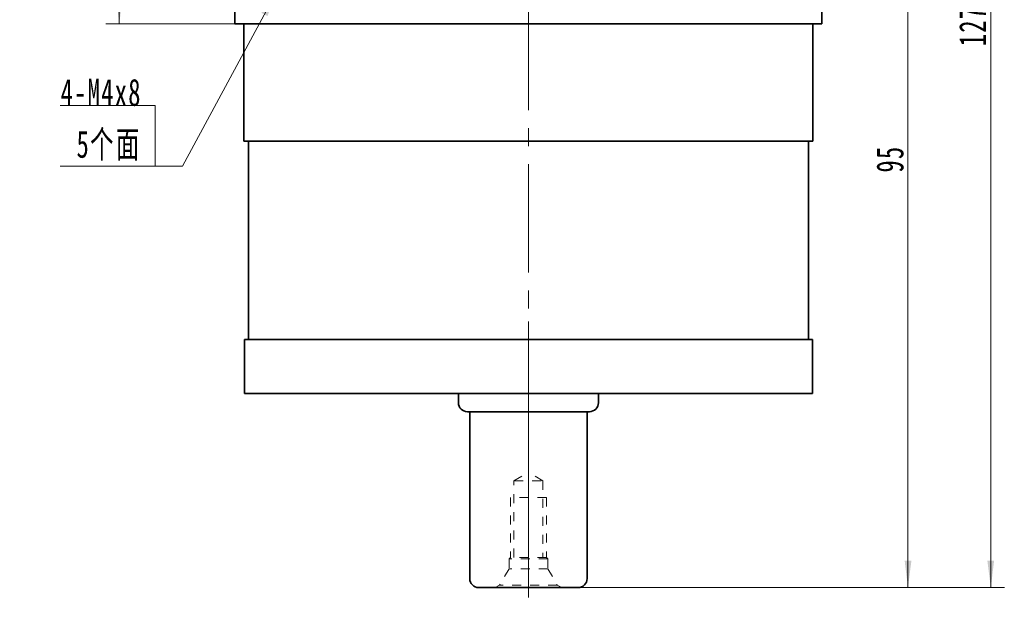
# Model space of a CAD drawing. Header units: millimetres. Extents: x 16 to 405, y 34 to 308.
# Tile 4 of 6: x 219 to 328, y 149 to 213. Entities that reach past the tile are written whole.
import ezdxf

# ---------------------------------------------------------------- set-up
doc = ezdxf.new("R2010")
doc.units = ezdxf.units.MM
doc.linetypes.add('点画线', pattern=[18, 12, -2, 2, -2])
doc.linetypes.add('虚线', pattern=[2, 1, -1])
doc.layers.get('0').update_dxf_attribs({"lineweight": 35})
for name, color, linetype, lineweight in [('中心线层', 1, '点画线', 18), ('尺寸线层', 3, 'Continuous', 18), ('粗实线层', 7, 'Continuous', 35), ('虚线层_1', 6, '虚线', 18)]:
    doc.layers.add(name, color=color, linetype=linetype, lineweight=lineweight)
doc.styles.add('标准', font='txt', dxfattribs={"width": 0.667})
doc.dimstyles.new('a4-1-1', dxfattribs={"dimtxt": 3, "dimasz": 3, "dimexe": 1.5, "dimexo": 0, "dimgap": 0.5, "dimtad": 1, "dimdec": 3, "dimdsep": 46, "dimtxsty": '标准', "dimblk": '_CAXARROW', "dimcen": 0, "dimdle": 4, "dimazin": 2, "dimtfac": 0.707107, "dimtdec": 3, "dimtix": 1, "dimtmove": 2, "dimatfit": 3, "dimfxl": 0, "dimfrac": 2, "dimtolj": 1, "dimtzin": 0, "dimarcsym": 0})

# ---------------------------------------------------------------- blocks, each defined once
blk = doc.blocks.new('*X10')
at = {"layer": '尺寸线层', "linetype": 'Continuous'}
for points in [[(230.05, 277.67), (229.68, 274.67), (230.43, 274.67)], [(230.05, 212.67), (229.68, 215.67), (230.43, 215.67)]]:
    blk.add_hatch(color=0, dxfattribs=at).paths.add_polyline_path(points, flags=0)
at = {"layer": '尺寸线层', "color": 0, "linetype": 'Continuous'}
for p, q in [((242.86, 277.67), (228.55, 277.67)), ((230.05, 212.67), (230.05, 277.67)), ((242.86, 212.67), (228.55, 212.67))]:
    blk.add_line(p, q, dxfattribs=at)
at = {"layer": '尺寸线层', "color": 0, "insert": (228.07, 245.17), "char_height": 3, "width": 6, "attachment_point": 5, "rotation": 90, "line_spacing_factor": 1.15057, "style": '标准'}
blk.add_mtext('\\T1.1;65', dxfattribs=at)
blk = doc.blocks.new('_CAXARROW')
blk.add_hatch(color=0).paths.add_polyline_path([(0, 0), (-1, 0.125), (-1, -0.125)], flags=0)
blk = doc.blocks.new('*X12')
at = {"layer": '尺寸线层', "linetype": 'Continuous'}
blk.add_hatch(color=0, dxfattribs=at).paths.add_polyline_path([(13.51, 19.45), (12.42, 16.63), (11.76, 16.99)], flags=0)
at = {"layer": '尺寸线层', "color": 0, "linetype": 'Continuous'}
blk.add_line((13.51, 19.45), (3, 0), dxfattribs=at)
at = {"layer": '尺寸线层', "color": 0}
for p, q in [((0, 6.73), (-10.53, 6.73)), ((0, 0), (0, 6.73)), ((0, 0), (-10.53, 0)), ((3, 0), (0, 0))]:
    blk.add_line(p, q, dxfattribs=at)
at = {"layer": '尺寸线层', "color": 0, "insert": (-1.5, 0.6), "char_height": 3, "width": 17.068, "attachment_point": 9, "line_spacing_factor": 1.15057, "style": '标准'}
blk.add_mtext('\\T1.1;4-M4x8\\P5个面', dxfattribs=at)
blk = doc.blocks.new('2432g_7')
at = {"layer": '中心线层', "linetype": '点画线', "lineweight": 18}
blk.add_line((13.97, 0), (-1.08, 0), dxfattribs=at)
at = {"layer": '虚线层_1', "linetype": '虚线', "lineweight": 18}
for p, q in [((0, -3.7), (0, 3.7)), ((0, 3.7), (0.29, 3.19)), ((2.1, 2.15), (0.29, 3.19)), ((0.29, -3.19), (0.29, 3.19)), ((3.2, 2.15), (2.1, 2.15)), ((2.1, -2.15), (2.1, 2.15)), ((3.35, 2), (3.2, 2.15)), ((3.2, -2.15), (3.2, 2.15)), ((10, 2), (3.35, 2)), ((3.35, -2), (3.35, 2)), ((3.35, 1.6), (11.85, 1.6)), ((10, -2), (10, 2)), ((11.85, 1.6), (11.85, -1.6)), ((11.85, 1.6), (12.77, 0)), ((11.85, -1.6), (12.77, 0)), ((2.1, -2.15), (0.29, -3.19)), ((3.2, -2.15), (2.1, -2.15)), ((3.35, -2), (3.2, -2.15)), ((11.85, -1.6), (3.35, -1.6)), ((10, -2), (3.35, -2)), ((0, -3.7), (0.29, -3.19))]:
    blk.add_line(p, q, dxfattribs=at)
blk = doc.blocks.new('*X49')
at = {"layer": '尺寸线层', "linetype": 'Continuous'}
for points in [[(317.39, 245.17), (317.77, 242.17), (317.02, 242.17)], [(317.39, 150.17), (317.77, 153.17), (317.02, 153.17)]]:
    blk.add_hatch(color=0, dxfattribs=at).paths.add_polyline_path(points, flags=0)
at = {"layer": '尺寸线层', "color": 0, "linetype": 'Continuous'}
for p, q in [((310.86, 245.17), (318.89, 245.17)), ((317.39, 245.17), (317.39, 150.17)), ((280.86, 150.17), (318.89, 150.17))]:
    blk.add_line(p, q, dxfattribs=at)
at = {"layer": '尺寸线层', "color": 0, "insert": (315.41, 197.67), "char_height": 3, "width": 6, "attachment_point": 5, "rotation": 90, "line_spacing_factor": 1.15057, "style": '标准'}
blk.add_mtext('\\T1.1;95', dxfattribs=at)
blk = doc.blocks.new('*X50')
at = {"layer": '尺寸线层', "linetype": 'Continuous'}
for points in [[(326.56, 277.67), (326.93, 274.67), (326.18, 274.67)], [(326.56, 150.17), (326.93, 153.17), (326.18, 153.17)]]:
    blk.add_hatch(color=0, dxfattribs=at).paths.add_polyline_path(points, flags=0)
at = {"layer": '尺寸线层', "color": 0, "linetype": 'Continuous'}
for p, q in [((307.86, 277.67), (328.06, 277.67)), ((326.56, 277.67), (326.56, 150.17)), ((280.86, 150.17), (328.06, 150.17))]:
    blk.add_line(p, q, dxfattribs=at)
at = {"layer": '尺寸线层', "color": 0, "insert": (324.57, 213.92), "char_height": 3, "width": 13.8707, "attachment_point": 5, "rotation": 90, "line_spacing_factor": 1.15057, "style": '标准'}
blk.add_mtext('\\T1.1;127.5', dxfattribs=at)

msp = doc.modelspace()

# ---------------------------------------------------------------- linework, layer by layer
at = {"layer": '中心线层'}
for p, q in [((275.359, 149.0979), (275.359, 280.4452)), ((275.359, 163.6729), (275.359, 181.6729))]:
    msp.add_line(p, q, dxfattribs=at)
at = {"layer": '粗实线层'}
for p, q in [((242.859, 212.6729), (242.859, 277.6729)), ((307.859, 212.6729), (307.859, 277.6729)), ((242.859, 212.6729), (307.859, 212.6729)), ((243.859, 212.6729), (243.859, 199.6729)), ((306.859, 199.6729), (306.859, 212.6729)), ((306.859, 212.6729), (306.859, 199.6729)), ((243.859, 199.6729), (306.859, 199.6729)), ((244.359, 177.6729), (244.359, 199.6729)), ((306.359, 177.6729), (306.359, 199.6729)), ((306.359, 177.6729), (306.359, 199.6729)), ((243.909, 171.6729), (243.909, 177.6729)), ((243.909, 177.6729), (306.809, 177.6729)), ((306.809, 177.6729), (306.809, 171.6729)), ((306.809, 171.6729), (306.809, 177.6729)), ((243.909, 171.6729), (306.809, 171.6729)), ((267.609, 170.6729), (267.609, 171.6729)), ((283.109, 170.6729), (283.109, 171.6729)), ((268.609, 169.6729), (282.109, 169.6729)), ((268.859, 151.1729), (268.859, 169.6729)), ((281.859, 151.1729), (281.859, 169.6729)), ((269.859, 150.1729), (280.859, 150.1729))]:
    msp.add_line(p, q, dxfattribs=at)
for centre, start, end in [((268.609, 170.6729), 180, 270), ((282.109, 170.6729), 270, 0), ((269.859, 151.1729), 180, 270), ((280.859, 151.1729), 270, 0)]:
    msp.add_arc(centre, 1, start, end, dxfattribs=at)

# ---------------------------------------------------------------- block references
at = {"layer": '尺寸线层'}
msp.add_blockref('*X12', (234.0367, 196.8916), dxfattribs=at)
at = {"layer": '粗实线层', "rotation": 90}
msp.add_blockref('2432g_7', (275.359, 150.1729), dxfattribs=at)

# ---------------------------------------------------------------- dimensions: what is measured, and where the dimension line sits
at = {"layer": '尺寸线层'}
for base, p1, p2, angle, picture, middle in [((230.0515, 277.6729), (242.859, 212.6729), (242.859, 277.6729), 90, '*X10', (228.0683, 245.1729)), ((326.5568, 150.1729), (307.859, 277.6729), (280.859, 150.1729), 270, '*X50', (324.5652, 213.9229)), ((317.3919, 150.1729), (310.859, 245.1729), (280.859, 150.1729), 270, '*X49', (315.4086, 197.6729))]:
    dim = msp.add_linear_dim(base=base, p1=p1, p2=p2, angle=angle, dimstyle='a4-1-1', override={"dimsah": 1, "dimtfill": 1, "dimtzin": 0}, dxfattribs=at)
    dim.commit()
    dim.dimension.update_dxf_attribs({"geometry": picture, "text_midpoint": middle})

doc.saveas('drawing.dxf')
